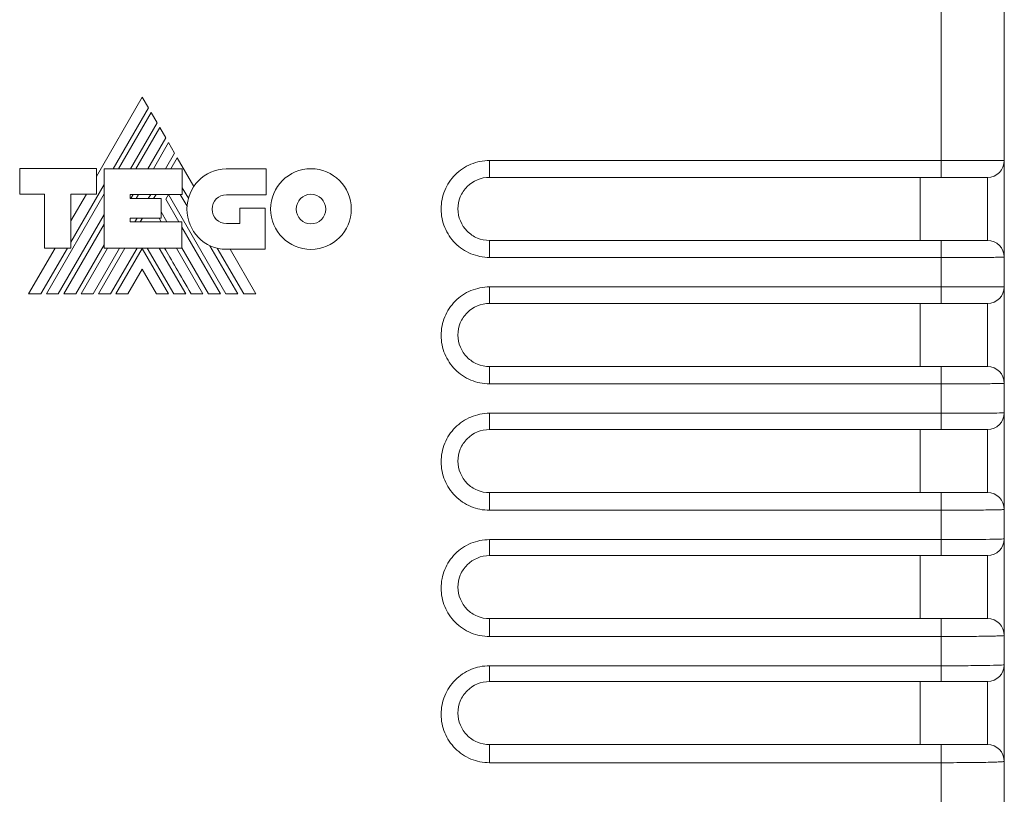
# Model space of a CAD drawing. Header units: millimetres. Extents: x 25 to 180, y 80 to 202.
# Tile 5 of 8: x 100 to 123, y 156 to 174. Entities that reach past the tile are written whole.
import ezdxf

# ---------------------------------------------------------------- set-up
doc = ezdxf.new("R2010")
doc.units = ezdxf.units.MM

msp = doc.modelspace()

# ---------------------------------------------------------------- linework, layer by layer
at = {"color": 7, "linetype": 'Continuous', "lineweight": 15}
for p, q in [((121.56, 170.63), (121.56, 175.632)), ((123.06, 175.632), (123.06, 170.629)), ((102.549, 172.134), (101.458, 170.247)), ((102.694, 171.885), (102.549, 172.134)), ((101.857, 170.434), (102.694, 171.885)), ((102.759, 171.772), (101.986, 170.434)), ((102.902, 171.526), (102.759, 171.772)), ((102.271, 170.434), (102.902, 171.526)), ((102.965, 171.415), (102.399, 170.434)), ((103.109, 171.167), (102.965, 171.415)), ((102.685, 170.434), (103.109, 171.167)), ((103.173, 171.057), (102.813, 170.434)), ((103.318, 170.804), (103.173, 171.057)), ((103.103, 170.434), (103.318, 170.804)), ((103.38, 170.697), (103.228, 170.434)), ((103.775, 170.013), (103.38, 170.697)), ((110.81, 170.229), (110.81, 170.63)), ((110.81, 170.63), (121.56, 170.63)), ((121.56, 170.229), (121.56, 170.63)), ((123.06, 170.629), (123.06, 168.329)), ((99.633, 170.44), (99.633, 169.827)), ((101.458, 170.44), (99.633, 170.44)), ((101.458, 169.832), (101.458, 170.44)), ((101.641, 170.434), (101.641, 168.547)), ((103.502, 170.434), (101.641, 170.434)), ((103.502, 169.824), (103.502, 170.434)), ((105.497, 170.428), (104.542, 170.428)), ((105.497, 169.816), (105.497, 170.428)), ((121.56, 170.229), (110.81, 170.229)), ((121.06, 170.229), (121.06, 168.729)), ((122.66, 168.729), (122.66, 170.229)), ((100.851, 168.691), (101.641, 170.061)), ((103.502, 169.982), (103.647, 169.732)), ((99.633, 169.827), (100.225, 169.827)), ((100.225, 169.827), (100.225, 168.545)), ((101.641, 169.836), (100.267, 167.456)), ((100.851, 169.832), (101.458, 169.832)), ((100.851, 168.545), (100.851, 169.832)), ((101.219, 169.832), (100.851, 169.196)), ((102.259, 169.824), (103.502, 169.824)), ((102.259, 169.724), (102.259, 169.824)), ((103, 169.724), (102.259, 169.724)), ((102.275, 169.724), (102.333, 169.824)), ((102.461, 169.824), (102.403, 169.724)), ((102.692, 169.724), (102.75, 169.824)), ((102.876, 169.824), (102.818, 169.724)), ((103, 169.262), (103, 169.724)), ((103.106, 169.709), (103.171, 169.821)), ((103.418, 169.17), (103.106, 169.709)), ((103.171, 169.821), (104.539, 167.456)), ((103.615, 169.543), (103.453, 169.824)), ((104.555, 169.816), (105.497, 169.816)), ((103, 169.406), (103.136, 169.17)), ((104.871, 169.493), (104.871, 169.129)), ((105.476, 169.493), (104.871, 169.493)), ((105.476, 168.519), (105.476, 169.493)), ((100.552, 167.456), (101.641, 169.343)), ((102.259, 169.262), (103, 169.262)), ((102.259, 169.17), (102.259, 169.262)), ((103.492, 169.17), (102.259, 169.17)), ((102.371, 169.17), (102.424, 169.262)), ((102.552, 169.262), (102.498, 169.17)), ((103.002, 169.17), (102.948, 169.262)), ((103.492, 168.547), (103.492, 169.17)), ((101.641, 169.119), (100.683, 167.456)), ((104.409, 167.456), (103.492, 169.042)), ((104.871, 169.129), (104.555, 169.129)), ((110.81, 168.729), (110.81, 168.325)), ((110.81, 168.729), (121.56, 168.729)), ((121.56, 168.729), (121.56, 168.325)), ((100.475, 168.545), (99.846, 167.456)), ((100.138, 167.456), (100.767, 168.545)), ((100.225, 168.545), (100.851, 168.545)), ((100.965, 167.456), (101.641, 168.627)), ((101.723, 168.547), (101.094, 167.456)), ((101.378, 167.456), (102.01, 168.547)), ((102.138, 168.547), (101.508, 167.456)), ((101.641, 168.547), (103.492, 168.547)), ((101.793, 167.456), (102.429, 168.547)), ((102.546, 168.539), (101.922, 167.456)), ((103.17, 167.456), (102.546, 168.539)), ((102.667, 168.547), (103.3, 167.456)), ((103.582, 167.456), (102.95, 168.547)), ((103.994, 167.456), (103.362, 168.547)), ((103.492, 168.553), (104.124, 167.456)), ((104.821, 167.456), (104.158, 168.604)), ((104.334, 168.543), (104.962, 167.456)), ((104.542, 168.519), (105.476, 168.519)), ((105.252, 167.456), (104.638, 168.519)), ((121.56, 168.325), (110.81, 168.325)), ((121.56, 167.623), (121.56, 168.325)), ((123.06, 168.329), (123.06, 167.629)), ((102.204, 167.456), (102.546, 168.044)), ((102.546, 168.044), (102.886, 167.456)), ((110.81, 167.229), (110.81, 167.623)), ((110.81, 167.623), (121.56, 167.623)), ((121.56, 167.229), (121.56, 167.623)), ((123.06, 167.629), (123.06, 165.329)), ((99.846, 167.456), (100.138, 167.456)), ((100.267, 167.456), (100.552, 167.456)), ((100.683, 167.456), (100.965, 167.456)), ((101.094, 167.456), (101.378, 167.456)), ((101.508, 167.456), (101.793, 167.456)), ((101.922, 167.456), (102.204, 167.456)), ((102.886, 167.456), (103.17, 167.456)), ((103.3, 167.456), (103.582, 167.456)), ((103.712, 167.456), (103.994, 167.456)), ((104.124, 167.456), (104.409, 167.456)), ((104.539, 167.456), (104.821, 167.456)), ((104.962, 167.456), (105.252, 167.456)), ((121.56, 167.229), (110.81, 167.229)), ((121.06, 167.229), (121.06, 165.729)), ((122.66, 165.729), (122.66, 167.229)), ((110.81, 165.729), (110.81, 165.318)), ((110.81, 165.729), (121.56, 165.729)), ((121.56, 165.729), (121.56, 165.318)), ((121.56, 165.318), (110.81, 165.318)), ((121.56, 164.618), (121.56, 165.318)), ((123.06, 165.329), (123.06, 164.63)), ((110.81, 164.618), (121.56, 164.618)), ((110.81, 164.23), (110.81, 164.618)), ((121.56, 164.23), (121.56, 164.618)), ((123.06, 164.63), (123.06, 162.33)), ((121.56, 164.23), (110.81, 164.23)), ((121.06, 164.23), (121.06, 162.73)), ((122.66, 162.73), (122.66, 164.23)), ((110.81, 162.73), (110.81, 162.312)), ((110.81, 162.73), (121.56, 162.73)), ((121.56, 162.73), (121.56, 162.312)), ((121.56, 162.312), (110.81, 162.312)), ((121.56, 161.613), (121.56, 162.312)), ((123.06, 162.33), (123.06, 161.633)), ((110.81, 161.613), (121.56, 161.613)), ((110.81, 161.233), (110.81, 161.613)), ((121.56, 161.233), (121.56, 161.613)), ((123.06, 161.633), (123.06, 159.333)), ((121.56, 161.233), (110.81, 161.233)), ((121.06, 161.233), (121.06, 159.733)), ((122.66, 159.733), (122.66, 161.233)), ((110.81, 159.733), (110.81, 159.308)), ((110.81, 159.733), (121.56, 159.733)), ((121.56, 159.733), (121.56, 159.308)), ((121.56, 159.308), (110.81, 159.308)), ((121.56, 158.612), (121.56, 159.308)), ((123.06, 159.333), (123.06, 158.638)), ((110.81, 158.612), (121.56, 158.612)), ((110.81, 158.238), (110.81, 158.612)), ((121.56, 158.238), (121.56, 158.612)), ((123.06, 158.638), (123.06, 156.338)), ((121.56, 158.238), (110.81, 158.238)), ((121.06, 158.238), (121.06, 156.738)), ((122.66, 156.738), (122.66, 158.238)), ((110.81, 156.738), (110.81, 156.307)), ((110.81, 156.738), (121.56, 156.738)), ((121.56, 156.738), (121.56, 156.307)), ((121.56, 156.307), (110.81, 156.307)), ((121.56, 140.377), (121.56, 156.307)), ((123.06, 156.338), (123.06, 140.632))]:
    msp.add_line(p, q, dxfattribs=at)
for centre, start, end in [((122.66, 170.629), 270, 0), ((122.66, 168.329), 0, 90), ((122.66, 167.629), 270, 0), ((122.66, 165.329), 0, 90), ((122.66, 164.63), 270, 0), ((122.66, 162.33), 0, 90), ((122.66, 161.633), 270, 0), ((122.66, 159.333), 0, 90), ((122.66, 158.638), 270, 0), ((122.66, 156.338), 0, 90)]:
    msp.add_arc(centre, 0.4, start, end, dxfattribs=at)
for points, knots in [([(110.81, 168.325), (110.658, 168.325), (110.508, 168.355), (110.23, 168.471), (110.102, 168.557), (109.89, 168.769), (109.805, 168.898), (109.69, 169.175), (109.66, 169.327), (109.66, 169.627), (109.689, 169.778), (109.804, 170.057), (109.888, 170.184), (110.103, 170.399), (110.229, 170.484), (110.508, 170.6), (110.658, 170.63), (110.81, 170.63)], [0, 0, 0, 0, 0.125, 0.125, 0.25, 0.25, 0.375, 0.375, 0.5, 0.5, 0.625, 0.625, 0.75, 0.75, 0.875, 0.875, 1, 1, 1, 1]), ([(121.56, 170.63), (121.659, 170.63), (121.756, 170.63), (121.948, 170.63), (122.043, 170.63), (122.225, 170.63), (122.311, 170.63), (122.474, 170.63), (122.551, 170.63), (122.758, 170.63), (122.87, 170.63), (123.02, 170.629), (123.06, 170.629), (123.06, 170.629)], [0, 0, 0, 0, 0.125, 0.125, 0.25, 0.25, 0.375, 0.375, 0.5, 0.5, 0.75, 0.75, 1, 1, 1, 1]), ([(110.81, 170.229), (110.612, 170.229), (110.419, 170.149), (110.209, 169.939), (110.154, 169.856), (110.079, 169.675), (110.06, 169.576), (110.06, 169.283), (110.141, 169.087), (110.349, 168.879), (110.432, 168.824), (110.613, 168.748), (110.711, 168.729), (110.81, 168.729)], [0, 0, 0, 0, 0.25, 0.25, 0.375, 0.375, 0.5, 0.5, 0.75, 0.75, 0.875, 0.875, 1, 1, 1, 1]), ([(122.66, 170.229), (122.66, 170.229), (122.631, 170.229), (122.521, 170.229), (122.439, 170.229), (122.236, 170.229), (122.114, 170.229), (121.848, 170.229), (121.705, 170.229), (121.56, 170.229)], [0, 0, 0, 0, 0.25, 0.25, 0.5, 0.5, 0.75, 0.75, 1, 1, 1, 1]), ([(121.56, 168.729), (121.705, 168.729), (121.849, 168.729), (122.114, 168.729), (122.236, 168.729), (122.439, 168.729), (122.521, 168.729), (122.631, 168.729), (122.66, 168.729), (122.66, 168.729)], [0, 0, 0, 0, 0.25, 0.25, 0.5, 0.5, 0.75, 0.75, 1, 1, 1, 1]), ([(123.06, 168.329), (123.06, 168.329), (123.05, 168.328), (123.012, 168.328), (122.983, 168.328), (122.908, 168.327), (122.862, 168.327), (122.753, 168.326), (122.69, 168.326), (122.483, 168.326), (122.315, 168.325), (121.955, 168.325), (121.758, 168.325), (121.56, 168.325)], [0, 0, 0, 0, 0.125, 0.125, 0.25, 0.25, 0.375, 0.375, 0.5, 0.5, 0.75, 0.75, 1, 1, 1, 1]), ([(110.81, 165.318), (110.658, 165.318), (110.508, 165.348), (110.23, 165.464), (110.102, 165.55), (109.89, 165.763), (109.805, 165.891), (109.69, 166.168), (109.66, 166.32), (109.66, 166.62), (109.689, 166.771), (109.804, 167.05), (109.888, 167.177), (110.103, 167.392), (110.229, 167.477), (110.508, 167.593), (110.658, 167.623), (110.81, 167.623)], [0, 0, 0, 0, 0.125, 0.125, 0.25, 0.25, 0.375, 0.375, 0.5, 0.5, 0.625, 0.625, 0.75, 0.75, 0.875, 0.875, 1, 1, 1, 1]), ([(121.56, 167.623), (121.659, 167.623), (121.756, 167.623), (121.948, 167.624), (122.043, 167.624), (122.225, 167.624), (122.311, 167.624), (122.474, 167.625), (122.551, 167.625), (122.758, 167.626), (122.87, 167.626), (123.02, 167.628), (123.06, 167.628), (123.06, 167.629)], [0, 0, 0, 0, 0.125, 0.125, 0.25, 0.25, 0.375, 0.375, 0.5, 0.5, 0.75, 0.75, 1, 1, 1, 1]), ([(110.81, 167.229), (110.612, 167.229), (110.419, 167.149), (110.209, 166.939), (110.154, 166.856), (110.079, 166.675), (110.06, 166.576), (110.06, 166.283), (110.141, 166.087), (110.349, 165.88), (110.432, 165.824), (110.613, 165.749), (110.711, 165.729), (110.81, 165.729)], [0, 0, 0, 0, 0.25, 0.25, 0.375, 0.375, 0.5, 0.5, 0.75, 0.75, 0.875, 0.875, 1, 1, 1, 1]), ([(122.66, 167.229), (122.66, 167.229), (122.631, 167.229), (122.521, 167.229), (122.439, 167.229), (122.236, 167.229), (122.114, 167.229), (121.848, 167.229), (121.705, 167.229), (121.56, 167.229)], [0, 0, 0, 0, 0.25, 0.25, 0.5, 0.5, 0.75, 0.75, 1, 1, 1, 1]), ([(121.56, 165.729), (121.705, 165.729), (121.849, 165.729), (122.114, 165.729), (122.237, 165.729), (122.439, 165.729), (122.521, 165.729), (122.631, 165.729), (122.66, 165.729), (122.66, 165.729)], [0, 0, 0, 0, 0.25, 0.25, 0.5, 0.5, 0.75, 0.75, 1, 1, 1, 1]), ([(123.06, 165.329), (123.06, 165.328), (123.05, 165.328), (123.012, 165.326), (122.983, 165.326), (122.908, 165.324), (122.862, 165.324), (122.753, 165.322), (122.69, 165.322), (122.483, 165.32), (122.315, 165.32), (121.955, 165.318), (121.758, 165.318), (121.56, 165.318)], [0, 0, 0, 0, 0.125, 0.125, 0.25, 0.25, 0.375, 0.375, 0.5, 0.5, 0.75, 0.75, 1, 1, 1, 1]), ([(110.81, 162.312), (110.658, 162.312), (110.508, 162.342), (110.23, 162.458), (110.102, 162.544), (109.89, 162.757), (109.804, 162.885), (109.69, 163.162), (109.66, 163.314), (109.66, 163.614), (109.689, 163.765), (109.804, 164.044), (109.888, 164.171), (110.102, 164.386), (110.229, 164.471), (110.508, 164.587), (110.658, 164.618), (110.81, 164.618)], [0, 0, 0, 0, 0.125, 0.125, 0.25, 0.25, 0.375, 0.375, 0.5, 0.5, 0.625, 0.625, 0.75, 0.75, 0.875, 0.875, 1, 1, 1, 1]), ([(121.56, 164.618), (121.659, 164.618), (121.756, 164.618), (121.948, 164.618), (122.043, 164.618), (122.225, 164.619), (122.311, 164.619), (122.474, 164.62), (122.551, 164.621), (122.758, 164.622), (122.87, 164.624), (123.02, 164.627), (123.06, 164.628), (123.06, 164.63)], [0, 0, 0, 0, 0.125, 0.125, 0.25, 0.25, 0.375, 0.375, 0.5, 0.5, 0.75, 0.75, 1, 1, 1, 1]), ([(110.81, 164.23), (110.611, 164.23), (110.419, 164.15), (110.209, 163.94), (110.154, 163.857), (110.079, 163.675), (110.06, 163.577), (110.06, 163.284), (110.141, 163.088), (110.348, 162.881), (110.432, 162.825), (110.613, 162.75), (110.711, 162.73), (110.81, 162.73)], [0, 0, 0, 0, 0.25, 0.25, 0.375, 0.375, 0.5, 0.5, 0.75, 0.75, 0.875, 0.875, 1, 1, 1, 1]), ([(122.66, 164.23), (122.66, 164.23), (122.631, 164.23), (122.521, 164.23), (122.439, 164.23), (122.236, 164.23), (122.114, 164.23), (121.848, 164.23), (121.705, 164.23), (121.56, 164.23)], [0, 0, 0, 0, 0.25, 0.25, 0.5, 0.5, 0.75, 0.75, 1, 1, 1, 1]), ([(121.56, 162.73), (121.705, 162.73), (121.849, 162.73), (122.114, 162.73), (122.237, 162.73), (122.439, 162.73), (122.521, 162.73), (122.631, 162.73), (122.66, 162.73), (122.66, 162.73)], [0, 0, 0, 0, 0.25, 0.25, 0.5, 0.5, 0.75, 0.75, 1, 1, 1, 1]), ([(123.06, 162.33), (123.06, 162.329), (123.05, 162.328), (123.012, 162.325), (122.983, 162.324), (122.908, 162.322), (122.862, 162.321), (122.753, 162.319), (122.69, 162.318), (122.483, 162.316), (122.315, 162.314), (121.955, 162.313), (121.758, 162.312), (121.56, 162.312)], [0, 0, 0, 0, 0.125, 0.125, 0.25, 0.25, 0.375, 0.375, 0.5, 0.5, 0.75, 0.75, 1, 1, 1, 1]), ([(110.81, 159.308), (110.658, 159.308), (110.508, 159.338), (110.229, 159.454), (110.102, 159.54), (109.89, 159.753), (109.804, 159.881), (109.69, 160.158), (109.66, 160.31), (109.66, 160.61), (109.689, 160.761), (109.804, 161.04), (109.888, 161.167), (110.102, 161.382), (110.229, 161.467), (110.508, 161.583), (110.658, 161.613), (110.81, 161.613)], [0, 0, 0, 0, 0.125, 0.125, 0.25, 0.25, 0.375, 0.375, 0.5, 0.5, 0.625, 0.625, 0.75, 0.75, 0.875, 0.875, 1, 1, 1, 1]), ([(121.56, 161.613), (121.659, 161.613), (121.756, 161.614), (121.948, 161.614), (122.043, 161.614), (122.225, 161.615), (122.311, 161.616), (122.474, 161.617), (122.551, 161.618), (122.759, 161.621), (122.87, 161.623), (123.02, 161.628), (123.06, 161.63), (123.06, 161.633)], [0, 0, 0, 0, 0.125, 0.125, 0.25, 0.25, 0.375, 0.375, 0.5, 0.5, 0.75, 0.75, 1, 1, 1, 1]), ([(110.81, 161.233), (110.611, 161.233), (110.418, 161.153), (110.209, 160.942), (110.154, 160.859), (110.079, 160.678), (110.06, 160.58), (110.06, 160.287), (110.141, 160.091), (110.348, 159.884), (110.431, 159.828), (110.613, 159.752), (110.71, 159.733), (110.81, 159.733)], [0, 0, 0, 0, 0.25, 0.25, 0.375, 0.375, 0.5, 0.5, 0.75, 0.75, 0.875, 0.875, 1, 1, 1, 1]), ([(122.66, 161.233), (122.66, 161.233), (122.631, 161.233), (122.521, 161.233), (122.439, 161.233), (122.236, 161.233), (122.114, 161.233), (121.848, 161.233), (121.705, 161.233), (121.56, 161.233)], [0, 0, 0, 0, 0.25, 0.25, 0.5, 0.5, 0.75, 0.75, 1, 1, 1, 1]), ([(121.56, 159.733), (121.705, 159.733), (121.85, 159.733), (122.114, 159.733), (122.237, 159.733), (122.44, 159.733), (122.521, 159.733), (122.631, 159.733), (122.66, 159.733), (122.66, 159.733)], [0, 0, 0, 0, 0.25, 0.25, 0.5, 0.5, 0.75, 0.75, 1, 1, 1, 1]), ([(123.06, 159.333), (123.06, 159.331), (123.05, 159.33), (123.012, 159.326), (122.983, 159.325), (122.908, 159.322), (122.862, 159.32), (122.753, 159.318), (122.69, 159.317), (122.483, 159.313), (122.316, 159.311), (121.955, 159.309), (121.758, 159.308), (121.56, 159.308)], [0, 0, 0, 0, 0.125, 0.125, 0.25, 0.25, 0.375, 0.375, 0.5, 0.5, 0.75, 0.75, 1, 1, 1, 1]), ([(110.81, 156.307), (110.657, 156.307), (110.508, 156.337), (110.229, 156.453), (110.102, 156.539), (109.89, 156.752), (109.804, 156.88), (109.69, 157.157), (109.66, 157.308), (109.66, 157.608), (109.689, 157.759), (109.804, 158.038), (109.888, 158.165), (110.102, 158.381), (110.229, 158.465), (110.508, 158.582), (110.657, 158.612), (110.81, 158.612)], [0, 0, 0, 0, 0.125, 0.125, 0.25, 0.25, 0.375, 0.375, 0.5, 0.5, 0.625, 0.625, 0.75, 0.75, 0.875, 0.875, 1, 1, 1, 1]), ([(121.56, 158.612), (121.659, 158.612), (121.756, 158.612), (121.948, 158.613), (122.043, 158.613), (122.225, 158.615), (122.311, 158.615), (122.474, 158.617), (122.551, 158.618), (122.759, 158.622), (122.87, 158.625), (123.02, 158.631), (123.06, 158.635), (123.06, 158.638)], [0, 0, 0, 0, 0.125, 0.125, 0.25, 0.25, 0.375, 0.375, 0.5, 0.5, 0.75, 0.75, 1, 1, 1, 1]), ([(110.81, 158.238), (110.611, 158.238), (110.418, 158.158), (110.208, 157.947), (110.154, 157.864), (110.079, 157.683), (110.06, 157.585), (110.06, 157.293), (110.141, 157.097), (110.348, 156.89), (110.431, 156.834), (110.613, 156.758), (110.71, 156.738), (110.81, 156.738)], [0, 0, 0, 0, 0.25, 0.25, 0.375, 0.375, 0.5, 0.5, 0.75, 0.75, 0.875, 0.875, 1, 1, 1, 1]), ([(122.66, 158.238), (122.66, 158.238), (122.631, 158.238), (122.521, 158.238), (122.439, 158.238), (122.236, 158.238), (122.114, 158.238), (121.848, 158.238), (121.705, 158.238), (121.56, 158.238)], [0, 0, 0, 0, 0.25, 0.25, 0.5, 0.5, 0.75, 0.75, 1, 1, 1, 1]), ([(121.56, 156.738), (121.705, 156.738), (121.85, 156.738), (122.115, 156.738), (122.237, 156.738), (122.44, 156.738), (122.521, 156.738), (122.631, 156.738), (122.66, 156.738), (122.66, 156.738)], [0, 0, 0, 0, 0.25, 0.25, 0.5, 0.5, 0.75, 0.75, 1, 1, 1, 1]), ([(123.06, 156.338), (123.06, 156.336), (123.05, 156.334), (123.012, 156.33), (122.983, 156.328), (122.908, 156.324), (122.862, 156.322), (122.754, 156.319), (122.69, 156.317), (122.483, 156.313), (122.316, 156.311), (121.955, 156.308), (121.758, 156.307), (121.56, 156.307)], [0, 0, 0, 0, 0.125, 0.125, 0.25, 0.25, 0.375, 0.375, 0.5, 0.5, 0.75, 0.75, 1, 1, 1, 1])]:
    msp.add_open_spline(points, degree=3, knots=knots, dxfattribs=at)
for points in [[(104.542, 170.428), (104.029, 170.428), (103.613, 170.001), (103.613, 169.474)], [(106.563, 170.433), (106.033, 170.433), (105.604, 170.003), (105.604, 169.474)], [(107.521, 169.474), (107.521, 170.003), (107.092, 170.433), (106.563, 170.433)], [(104.21, 169.472), (104.21, 169.662), (104.364, 169.816), (104.555, 169.816)], [(106.563, 169.826), (106.369, 169.826), (106.211, 169.668), (106.211, 169.474)], [(106.914, 169.474), (106.914, 169.668), (106.756, 169.826), (106.563, 169.826)], [(103.613, 169.474), (103.613, 168.946), (104.029, 168.519), (104.542, 168.519)], [(104.555, 169.129), (104.364, 169.129), (104.21, 169.283), (104.21, 169.472)], [(105.604, 169.474), (105.604, 168.944), (106.033, 168.515), (106.563, 168.515)], [(106.211, 169.474), (106.211, 169.279), (106.369, 169.122), (106.563, 169.122)], [(106.563, 169.122), (106.756, 169.123), (106.914, 169.28), (106.914, 169.474)], [(106.563, 168.515), (107.092, 168.515), (107.521, 168.945), (107.521, 169.474)], [(103.08, 168.547), (103.236, 168.278), (103.446, 167.914), (103.712, 167.456)]]:
    msp.add_open_spline(points, degree=3, dxfattribs=at)

doc.saveas('drawing.dxf')
